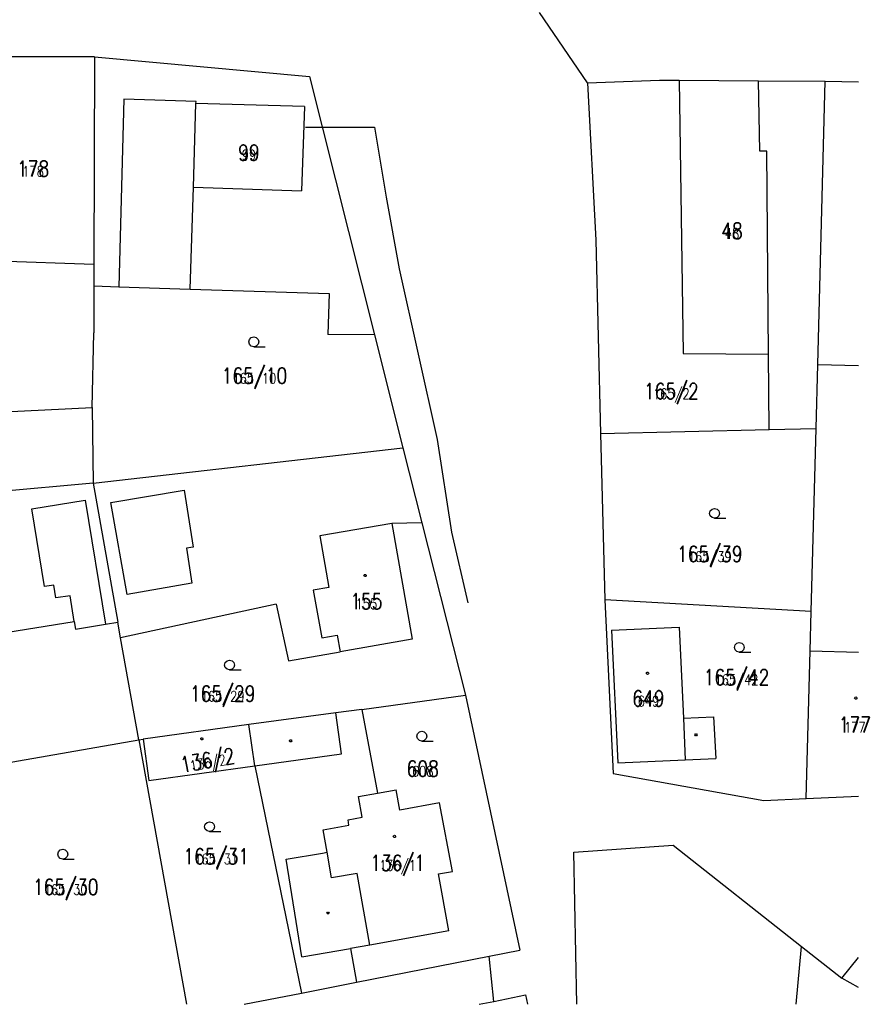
# Model space of a CAD drawing. Extents: x -783215 to -782699, y -1044860 to -1044498.
# Tile 7 of 60: x -783048 to -782983, y -1044802 to -1044727. Entities that reach past the tile are written whole.
import ezdxf
from ezdxf.enums import TextEntityAlignment as Align

# ---------------------------------------------------------------- set-up
doc = ezdxf.new("R2010")
doc.units = 0
doc.header["$MEASUREMENT"] = 0
doc.layers.get('0').update_dxf_attribs({"linetype": 'CONTINUOUS'})
doc.layers.add('KN_hranice pozemků', color=140, linetype='CONTINUOUS', lineweight=30)
for name, color, linetype in [('KN_POZEMKY 500', 140, 'CONTINUOUS'), ('KN_značky kultur', 7, 'CONTINUOUS'), ('KN_čísla parcel', 140, 'CONTINUOUS'), ('S_CETIN_METALIKA', 6, 'SDELSPOJO')]:
    doc.layers.add(name, color=color, linetype=linetype)
doc.styles.add('ROMAND', font='romand', dxfattribs={"height": 0.2})
doc.linetypes.add('SDELSPOJO', pattern='A,7,-6,[31,civil.shx,S=1,R=0,X=0,Y=0],-6', length=19)

# ---------------------------------------------------------------- blocks, each defined once
blk = doc.blocks.new('3$0400')
at = {"color": 0}
blk.add_lwpolyline([(0, 0), (-0.38, 0.1), (-0.65, 0.38), (-0.75, 0.75), (-0.65, 1.12), (-0.38, 1.4), (0, 1.5), (0.38, 1.4), (0.65, 1.12), (0.75, 0.75), (0.65, 0.38), (0.38, 0.1), (0, 0), (1.75, 0)], dxfattribs=at)
blk = doc.blocks.new('4$0200')
at = {"color": 0}
blk.add_lwpolyline([(0.09, 0.15), (0.18, 0), (0.09, -0.15), (-0.09, -0.15), (-0.18, 0), (-0.09, 0.15), (0.09, 0.15)], dxfattribs=at)
blk = doc.blocks.new('$280')
at = {"color": 0}
blk.add_lwpolyline([(0, 0.17), (0.1, 0.15), (0.15, 0.06), (0.17, 0), (0.15, -0.09), (0.07, -0.16), (0, -0.17), (-0.09, -0.14), (-0.15, -0.08), (-0.17, 0), (-0.15, 0.09), (-0.07, 0.16), (0, 0.17)], dxfattribs=at)

msp = doc.modelspace()

# ---------------------------------------------------------------- linework, layer by layer
at = {"layer": 'KN_hranice pozemků', "linetype": 'Continuous'}
for p, q in [((-783004.31, -1044731.44), (-783007.97, -1044726.07)), ((-783041.96, -1044729.46), (-783050.94, -1044729.47)), ((-783041.96, -1044729.46), (-783042.01, -1044745.34)), ((-783041.96, -1044729.46), (-783025.53, -1044730.97)), ((-783025.53, -1044730.97), (-783020.58, -1044750.71)), ((-783004.31, -1044731.44), (-782998.81, -1044731.25)), ((-782998.81, -1044731.25), (-782997.31, -1044731.26)), ((-782997.31, -1044731.26), (-782996.99, -1044752.13)), ((-782997.31, -1044731.26), (-782991.25, -1044731.29)), ((-783004.31, -1044731.44), (-783003.66, -1044743.47)), ((-782991.25, -1044731.29), (-782986.14, -1044731.32)), ((-782991.14, -1044736.67), (-782991.25, -1044731.29)), ((-782986.71, -1044752.98), (-782986.14, -1044731.32)), ((-782986.14, -1044731.32), (-782983.596, -1044731.388)), ((-783039.72, -1044732.7), (-783040.11, -1044747.03)), ((-783034.21, -1044732.87), (-783039.72, -1044732.7)), ((-783034.41, -1044739.43), (-783034.22, -1044733.02)), ((-783034.22, -1044733.02), (-783034.21, -1044732.87)), ((-783025.93, -1044733.27), (-783034.22, -1044733.02)), ((-783025.93, -1044733.27), (-783026.15, -1044739.71)), ((-782990.61, -1044736.67), (-782991.14, -1044736.67)), ((-782990.48, -1044752.17), (-782990.61, -1044736.67)), ((-783034.67, -1044747.21), (-783034.41, -1044739.43)), ((-783034.41, -1044739.43), (-783026.15, -1044739.71)), ((-783003.66, -1044743.47), (-783003.31, -1044758.25)), ((-783042.01, -1044745.34), (-783050.93, -1044745.03)), ((-783042.01, -1044745.34), (-783042.02, -1044746.97)), ((-783042.02, -1044746.97), (-783042.03, -1044750.55)), ((-783042.02, -1044746.97), (-783040.11, -1044747.03)), ((-783040.11, -1044747.03), (-783034.67, -1044747.21)), ((-783034.67, -1044747.21), (-783024.03, -1044747.56)), ((-783024.03, -1044747.56), (-783024.14, -1044750.68)), ((-783042.15, -1044756.25), (-783042.03, -1044750.55)), ((-783020.58, -1044750.71), (-783024.14, -1044750.68)), ((-783020.58, -1044750.71), (-783018.42, -1044759.34)), ((-782996.99, -1044752.13), (-782990.48, -1044752.17)), ((-782990.43, -1044757.95), (-782990.48, -1044752.17)), ((-782986.84, -1044757.86), (-782986.71, -1044752.98)), ((-782986.71, -1044752.98), (-782983.596, -1044753.039)), ((-783067.02, -1044757.51), (-783042.15, -1044756.25)), ((-783042.15, -1044756.25), (-783042.07, -1044762.05)), ((-783003.31, -1044758.25), (-782990.43, -1044757.95)), ((-783003.31, -1044758.25), (-783002.97, -1044770.94)), ((-782990.43, -1044757.95), (-782986.84, -1044757.86)), ((-782987.21, -1044771.85), (-782986.84, -1044757.86)), ((-783042.07, -1044762.05), (-783018.42, -1044759.34)), ((-783018.42, -1044759.34), (-783016.97, -1044765.06)), ((-783042.07, -1044762.05), (-783066.08, -1044764.15)), ((-783042.07, -1044762.05), (-783040.19, -1044772.65)), ((-783040.71, -1044763.52), (-783035.12, -1044762.57)), ((-783035.12, -1044762.57), (-783034.44, -1044766.92)), ((-783046.76, -1044764), (-783042.69, -1044763.33)), ((-783042.69, -1044763.33), (-783041.13, -1044772.81)), ((-783039.48, -1044770.55), (-783040.71, -1044763.52)), ((-783045.78, -1044769.94), (-783046.76, -1044764)), ((-783019.25, -1044765.11), (-783024.76, -1044766.07)), ((-783016.97, -1044765.06), (-783019.25, -1044765.11)), ((-783019.25, -1044765.11), (-783017.7, -1044773.96)), ((-783016.97, -1044765.06), (-783013.62, -1044778.24)), ((-783024.76, -1044766.07), (-783024.07, -1044770.01)), ((-783034.44, -1044766.92), (-783034.94, -1044767)), ((-783034.94, -1044767), (-783034.54, -1044769.69)), ((-783045.08, -1044769.83), (-783045.78, -1044769.94)), ((-783044.92, -1044770.81), (-783045.08, -1044769.83)), ((-783034.54, -1044769.69), (-783039.48, -1044770.55)), ((-783024.07, -1044770.01), (-783025.25, -1044770.21)), ((-783025.25, -1044770.21), (-783024.61, -1044773.85)), ((-783043.83, -1044770.64), (-783044.92, -1044770.81)), ((-783043.51, -1044772.6), (-783043.83, -1044770.64)), ((-783002.97, -1044770.94), (-783002.34, -1044784.23)), ((-782987.21, -1044771.85), (-783002.97, -1044770.94)), ((-783028.09, -1044771.29), (-783039.98, -1044773.85)), ((-783028.09, -1044771.29), (-783027.15, -1044775.61)), ((-782987.29, -1044774.84), (-782987.21, -1044771.85)), ((-783053.56, -1044774.23), (-783043.51, -1044772.6)), ((-783043.51, -1044772.6), (-783043.41, -1044773.19)), ((-783043.41, -1044773.19), (-783041.13, -1044772.81)), ((-783041.13, -1044772.81), (-783040.19, -1044772.65)), ((-783039.98, -1044773.85), (-783040.19, -1044772.65)), ((-783002.46, -1044773.26), (-782997.29, -1044773.03)), ((-783002.46, -1044773.26), (-783001.98, -1044783.41)), ((-782997.29, -1044773.03), (-782996.97, -1044780)), ((-783038.59, -1044781.64), (-783039.98, -1044773.85)), ((-783024.61, -1044773.85), (-783023.43, -1044773.65)), ((-783023.43, -1044773.65), (-783023.21, -1044774.92)), ((-783017.7, -1044773.96), (-783023.21, -1044774.92)), ((-782987.59, -1044786.14), (-782987.29, -1044774.84)), ((-782987.29, -1044774.84), (-782983.596, -1044774.94)), ((-783027.15, -1044775.61), (-783023.21, -1044774.92)), ((-783021.55, -1044779.32), (-783013.62, -1044778.24)), ((-783013.62, -1044778.24), (-783009.48, -1044797.73)), ((-783021.55, -1044779.32), (-783023.53, -1044779.59)), ((-783021.55, -1044779.32), (-783020.36, -1044785.72)), ((-783023.53, -1044779.59), (-783030.17, -1044780.49)), ((-783023.1, -1044782.71), (-783023.53, -1044779.59)), ((-782996.97, -1044780), (-782994.67, -1044779.89)), ((-782996.97, -1044780), (-782996.84, -1044783.18)), ((-782994.67, -1044779.89), (-782994.5, -1044783.08)), ((-783030.17, -1044780.49), (-783038.24, -1044781.59)), ((-783029.71, -1044783.63), (-783030.17, -1044780.49)), ((-783050.31, -1044783.7), (-783038.59, -1044781.64)), ((-783038.59, -1044781.64), (-783038.24, -1044781.59)), ((-783038.59, -1044781.64), (-783034.95, -1044801.856)), ((-783038.24, -1044781.59), (-783037.81, -1044784.76)), ((-783029.71, -1044783.63), (-783023.1, -1044782.71)), ((-782996.84, -1044783.18), (-782994.5, -1044783.08)), ((-783037.81, -1044784.76), (-783029.71, -1044783.63)), ((-783029.71, -1044783.63), (-783026.16, -1044801)), ((-783001.98, -1044783.41), (-782996.84, -1044783.18)), ((-783002.34, -1044784.23), (-782990.84, -1044786.29)), ((-783021.79, -1044785.98), (-783020.36, -1044785.72)), ((-783021.51, -1044787.57), (-783021.79, -1044785.98)), ((-783020.36, -1044785.72), (-783018.92, -1044785.46)), ((-783018.64, -1044787.02), (-783018.92, -1044785.46)), ((-782990.84, -1044786.29), (-782987.59, -1044786.14)), ((-782987.59, -1044786.14), (-782983.596, -1044785.96)), ((-783015.6, -1044786.45), (-783018.64, -1044787.02)), ((-783014.63, -1044791.7), (-783015.6, -1044786.45)), ((-783022.6, -1044787.77), (-783021.51, -1044787.57)), ((-783024.51, -1044788.52), (-783022.53, -1044788.16)), ((-783022.53, -1044788.16), (-783022.6, -1044787.77)), ((-783024.2, -1044790.24), (-783024.51, -1044788.52)), ((-783005.35, -1044790.22), (-782997.76, -1044789.7)), ((-782997.76, -1044789.7), (-782987.95, -1044797.43)), ((-783027.33, -1044790.76), (-783024.54, -1044790.3)), ((-783024.54, -1044790.3), (-783024.2, -1044790.24)), ((-783023.85, -1044792.2), (-783024.2, -1044790.24)), ((-783005.108, -1044801.856), (-783005.35, -1044790.22)), ((-783026.14, -1044798.24), (-783027.33, -1044790.76)), ((-783021.9, -1044791.85), (-783023.85, -1044792.2)), ((-783020.94, -1044797.33), (-783021.9, -1044791.85)), ((-783015.7, -1044791.89), (-783014.63, -1044791.7)), ((-783014.91, -1044796.24), (-783015.7, -1044791.89)), ((-783014.91, -1044796.24), (-783020.94, -1044797.33)), ((-783020.94, -1044797.33), (-783022.42, -1044797.6)), ((-782988.373, -1044801.856), (-782987.95, -1044797.43)), ((-782987.95, -1044797.43), (-782984.87, -1044799.85)), ((-783026.14, -1044798.24), (-783022.42, -1044797.6)), ((-783022.42, -1044797.6), (-783021.95, -1044800.17)), ((-783021.95, -1044800.17), (-783011.82, -1044798.19)), ((-783011.82, -1044798.19), (-783009.48, -1044797.73)), ((-783011.46, -1044801.63), (-783011.82, -1044798.19)), ((-782984.87, -1044799.85), (-782983.596, -1044798.283)), ((-783026.16, -1044801), (-783021.95, -1044800.17)), ((-782983.596, -1044800.568), (-782984.87, -1044799.85)), ((-783030.537, -1044801.856), (-783026.16, -1044801)), ((-783011.46, -1044801.63), (-783009.04, -1044801.12)), ((-783009.04, -1044801.12), (-783008.876, -1044801.856)), ((-783012.568, -1044801.856), (-783011.46, -1044801.63))]:
    msp.add_line(p, q, dxfattribs=at).dxf.unprotected_set("ltscale", 0)
at = {"layer": 'S_CETIN_METALIKA', "ltscale": 0.2, "flags": 128}
msp.add_lwpolyline([(-783025.85, -1044734.84), (-783020.58, -1044734.85), (-783019.69, -1044740.18), (-783018.68, -1044745.67), (-783015.8, -1044758.71), (-783014.7, -1044765.77), (-783013.45, -1044771.18)], dxfattribs=at)

# ---------------------------------------------------------------- block references
at = {"layer": 'KN_značky kultur', "xscale": 0.5, "yscale": 0.5}
for name, p in [('3$0400', (-783029.8, -1044751.61)), ('3$0400', (-782994.6, -1044764.72)), ('$280', (-783021.3, -1044769.09)), ('3$0400', (-782992.71, -1044774.96)), ('3$0400', (-783031.65, -1044776.31)), ('$280', (-782999.71, -1044776.56)), ('$280', (-782983.81, -1044778.46)), ('$280', (-783033.77, -1044781.57)), ('4$0200', (-783026.99, -1044781.72)), ('3$0400', (-783016.96, -1044781.74)), ('4$0200', (-782996.01, -1044781.26)), ('3$0400', (-783033.18, -1044788.66)), ('$280', (-783019.06, -1044789.03)), ('3$0400', (-783044.39, -1044790.76)), ('4$0200', (-783024.13, -1044794.88))]:
    msp.add_blockref(name, p, dxfattribs=at)

# ---------------------------------------------------------------- texts
at = {"layer": 'KN_POZEMKY 500', "linetype": 'Continuous', "style": 'ROMAND', "width": 0.8}
for s, p in [('99', (-783030.17, -1044737.38)), ('178', (-783046.66, -1044738.62)), ('48', (-782993.27, -1044743.36)), ('165/10', (-783029.75, -1044754.43)), ('165/2', (-782997.9, -1044755.61)), ('165/39', (-782994.96, -1044768.05)), ('155', (-783021.2, -1044771.66)), ('165/42', (-782992.92, -1044777.47)), ('165/29', (-783032.18, -1044778.72)), ('649', (-782999.65, -1044779.09)), ('177', (-782983.88, -1044781.1)), ('608', (-783016.89, -1044784.45)), ('165/31', (-783032.67, -1044791.16)), ('136/1', (-783018.81, -1044791.65)), ('165/30', (-783044.17, -1044793.49))]:
    msp.add_text(s, height=1.2, dxfattribs=at).set_placement(p, align=Align.CENTER)
msp.add_text('136/2', height=1.2, rotation=10.141, dxfattribs=at).set_placement((-783033.23, -1044783.8), align=Align.CENTER)
at = {"layer": 'KN_čísla parcel', "linetype": 'Continuous', "style": 'ROMAND', "width": 0.8}
for s, p in [('99', (-783030.17, -1044737.38)), ('178', (-783046.66, -1044738.62)), ('48', (-782993.27, -1044743.36)), ('165/10', (-783029.75, -1044754.43)), ('165/2', (-782997.9, -1044755.61)), ('165/39', (-782994.96, -1044768.05)), ('155', (-783021.2, -1044771.66)), ('165/42', (-782992.92, -1044777.47)), ('165/29', (-783032.18, -1044778.72)), ('649', (-782999.65, -1044779.09)), ('177', (-782983.88, -1044781.1)), ('608', (-783016.89, -1044784.45)), ('165/31', (-783032.67, -1044791.16)), ('136/1', (-783018.81, -1044791.65)), ('165/30', (-783044.17, -1044793.49))]:
    msp.add_text(s, height=0.8, dxfattribs=at).set_placement(p, align=Align.CENTER)
msp.add_text('136/2', height=0.8, rotation=10.141, dxfattribs=at).set_placement((-783033.23, -1044783.8), align=Align.CENTER)

doc.saveas('drawing.dxf')
